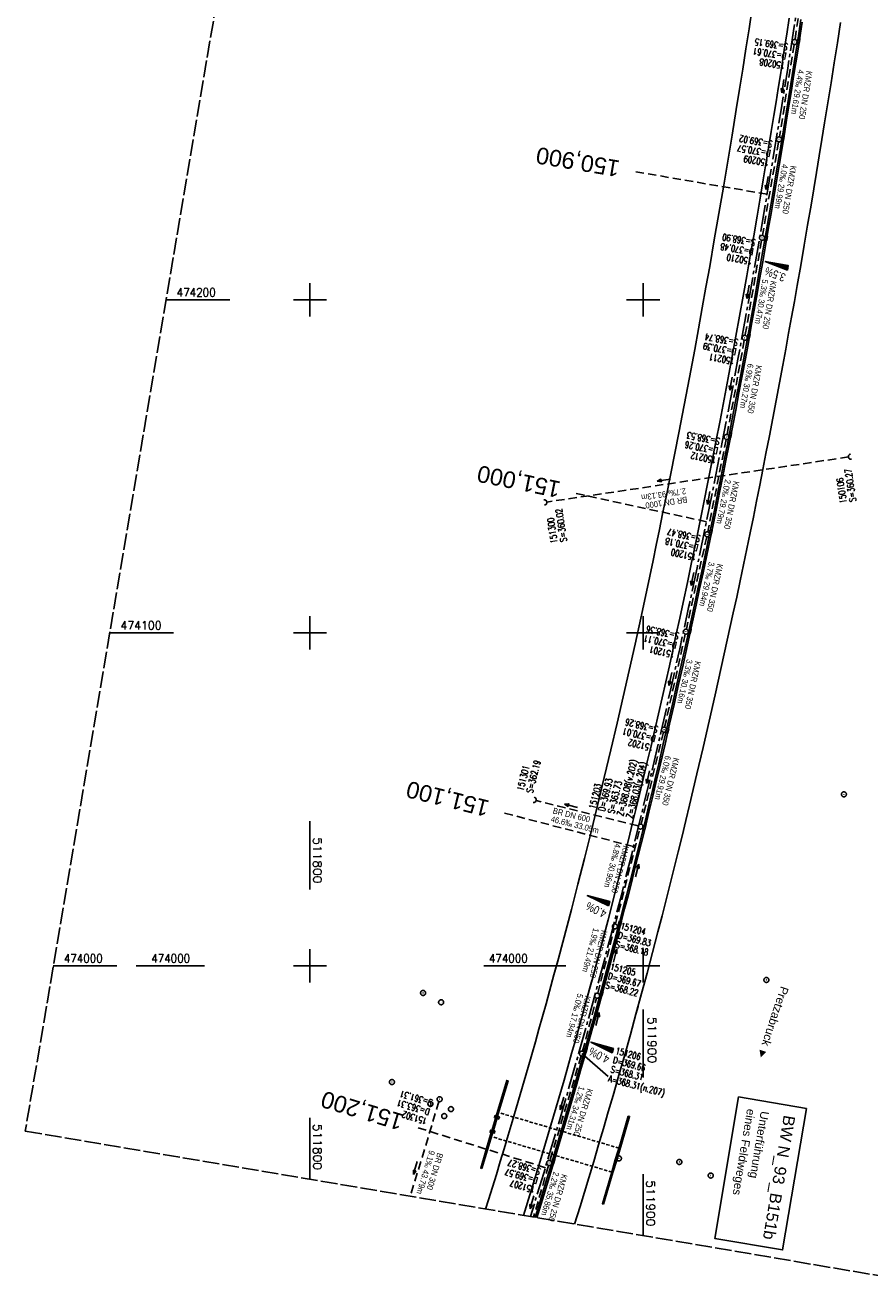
# Model space of a CAD drawing. Extents: x 511715 to 512121, y 473902 to 474680.
# Tile 1 of 5: x 511715 to 511968, y 473902 to 474282. Entities that reach past the tile are written whole.
import ezdxf
from ezdxf.enums import TextEntityAlignment as Align

# ---------------------------------------------------------------- set-up
doc = ezdxf.new("R2010")
doc.units = 0
doc.header["$LTSCALE"] = 10
doc.header["$MEASUREMENT"] = 0
for name, pattern in [('ACHSE', [5.5, 4, -0.5, 0.5, -0.5]), ('AUSGEZOGEN', [0]), ('LT00', [0]), ('LT14', [0.6, 0.5, -0.1]), ('LT17', [0.15, 0.1, -0.05]), ('STRICHLINIE2', [0.375, 0.25, -0.125])]:
    doc.linetypes.add(name, pattern=pattern)
doc.layers.get('0').update_dxf_attribs({"linetype": 'LT00'})
for name, color, linetype in [('-AX-020', 250, 'ACHSE'), ('-Halt-Pfeil', 4, 'LT00'), ('-Haltung', 7, 'STRICHLINIE2'), ('-Haltungsbeschriftung', 140, 'LT00'), ('-QUE-20O', 11, 'LT00'), ('-QUE-20W', 11, 'LT00'), ('-Schachtbeschriftung', 5, 'LT00'), ('-ST-20', 30, 'LT17'), ('BW_TEXT', 20, 'AUSGEZOGEN'), ('ORTSRICHTUNG', 7, 'Continuous'), ('V91_AFBR_BAB', 250, 'LT00'), ('V91_BR_KAPPE', 30, 'LT00'), ('V91_BR_WID', 30, 'LT17'), ('V91_KA_PRUF', 182, 'LT00'), ('V91_RASTER', 250, 'LT00'), ('V91_RINNE', 182, 'LT00'), ('V91_SINKK', 182, 'LT00'), ('V91_UK_DURCH', 182, 'LT00'), ('V92_AFBR_BAB', 250, 'LT00'), ('V92_BR_KAPPE', 30, 'LT00'), ('V92_BR_WID', 30, 'LT17'), ('V92_KA_PRUF', 182, 'LT00'), ('V92_RASTER', 250, 'LT00'), ('V92_RINNE', 182, 'LT00'), ('V92_SINKK', 182, 'LT00')]:
    doc.layers.add(name, color=color, linetype=linetype)
doc.layers.add('-BLATT_91-RAND', color=7, linetype='LT14', plot=False)
doc.styles.add('Beschrift', font='ARIAL.TTF')
doc.styles.add('Haltungsbeschriftung', font='ARIAL.TTF', dxfattribs={"width": 0.75})
doc.styles.add('schachtbeschriftung', font='romans.shx', dxfattribs={"width": 0.75, "height": 2})
doc.styles.get("Standard").update_dxf_attribs({"font": 'romans.shx'})

# ---------------------------------------------------------------- blocks, each defined once
blk = doc.blocks.new('SYMB0652')
at = {"color": 0, "linetype": 'ByBlock'}
blk.add_lwpolyline([(-0.15, -0.075), (0.15, -0.075), (0.15, 0.075), (-0.15, 0.075), (-0.15, -0.075)], dxfattribs=at)
blk = doc.blocks.new('SYMB0011')
at = {"color": 0, "linetype": 'ByBlock'}
for p, q in [((0.5, 0), (-0.5, 0)), ((0, 0.5), (0, -0.5))]:
    blk.add_line(p, q, dxfattribs=at)
blk = doc.blocks.new('SYMB0003')
at = {"color": 0, "linetype": 'ByBlock'}
for p, q in [((-0.015712, 0), (0.010166, 0.012015)), ((0, -0.021257), (-0.015712, 0)), ((0.010166, 0.012015), (0, -0.021257))]:
    blk.add_line(p, q, dxfattribs=at)
for points in [[(-0.031395, 0.499013), (-0.093691, 0.491144), (-0.154509, 0.475528), (-0.21289, 0.452414), (-0.267913, 0.422164), (-0.318712, 0.385257), (-0.364484, 0.342274), (-0.404509, 0.293893), (-0.438154, 0.240877), (-0.464888, 0.184062), (-0.484292, 0.124345), (-0.496058, 0.062667), (-0.5, 0)], [(-0.5, 0), (-0.496058, -0.062667), (-0.484292, -0.124345), (-0.464888, -0.184062), (-0.438154, -0.240877), (-0.404509, -0.293893), (-0.364485, -0.342274), (-0.318712, -0.385257), (-0.267914, -0.422164), (-0.21289, -0.452414), (-0.154509, -0.475529), (-0.093691, -0.491144), (-0.031395, -0.499014), (0.031395, -0.499014)], [(0.5, 0), (0.496057, 0.062667), (0.484292, 0.124345), (0.464888, 0.184062), (0.438153, 0.240877), (0.404509, 0.293893), (0.364484, 0.342274), (0.318712, 0.385257), (0.267913, 0.422164), (0.21289, 0.452414), (0.154509, 0.475528), (0.093691, 0.491144), (0.031395, 0.499013), (-0.031395, 0.499013)], [(0.031395, -0.499014), (0.093691, -0.491144), (0.154509, -0.475529), (0.21289, -0.452414), (0.267914, -0.422164), (0.318712, -0.385257), (0.364485, -0.342274), (0.404509, -0.293893), (0.438154, -0.240877), (0.464889, -0.184062), (0.484292, -0.124345), (0.496058, -0.062667), (0.5, 0)]]:
    blk.add_lwpolyline(points, dxfattribs=at)
blk = doc.blocks.new('SYMB1107')
at = {"color": 0, "linetype": 'ByBlock'}
for points in [[(-0.2, 0), (-0.196157, 0.039018), (-0.184776, 0.076537), (-0.166294, 0.111114), (-0.141421, 0.141421), (-0.111114, 0.166294), (-0.076537, 0.184776), (-0.039018, 0.196157), (0, 0.2)], [(0, 0.2), (0.039018, 0.196157), (0.076537, 0.184776), (0.111114, 0.166294), (0.141421, 0.141421), (0.166294, 0.111114), (0.184776, 0.076537), (0.196157, 0.039018), (0.2, 0)]]:
    blk.add_lwpolyline(points, dxfattribs=at)
blk = doc.blocks.new('SYMB0070')
at = {"color": 0, "linetype": 'ByBlock'}
for p, q in [((-0.5, 0), (0.2, 0)), ((0.5, 0), (0.2, 0.1)), ((0.2, 0.1), (0.2, 0)), ((0.468, 0), (0.21, 0.086)), ((0.21, 0.086), (0.21, -0.086)), ((0.21, -0.086), (0.468, 0)), ((0.22, -0.072), (0.437, 0)), ((0.23, -0.058), (0.405, 0)), ((0.24, -0.045), (0.374, 0)), ((0.342, 0), (0.25, 0.031)), ((0.25, 0.031), (0.25, -0.031)), ((0.25, -0.031), (0.342, 0)), ((0.26, -0.017), (0.31, 0)), ((0.27, -0.003), (0.279, 0))]:
    blk.add_line(p, q, dxfattribs=at)
for points in [[(0.2, 0), (0.2, -0.1), (0.5, 0)], [(0.437, 0), (0.22, 0.072), (0.22, -0.072)], [(0.405, 0), (0.23, 0.058), (0.23, -0.058)], [(0.374, 0), (0.24, 0.045), (0.24, -0.045)], [(0.31, 0), (0.26, 0.017), (0.26, -0.017)], [(0.279, 0), (0.27, 0.003), (0.27, -0.003)]]:
    blk.add_lwpolyline(points, dxfattribs=at)

msp = doc.modelspace()

# ---------------------------------------------------------------- linework, layer by layer
at = {"layer": '-AX-020', "ltscale": 0.2, "flags": 128}
msp.add_lwpolyline([(511996.05, 474653.25), (511995.1, 474646.24), (511992.44, 474626.45), (511989.8, 474606.65), (511987.17, 474586.85), (511984.55, 474567.05), (511981.94, 474547.25), (511979.34, 474527.45), (511976.74, 474507.69), (511975.13, 474495.38), (511973.48, 474482.82), (511971.82, 474470.25), (511970.17, 474457.69), (511968.51, 474445.13), (511966.84, 474432.57), (511965.15, 474420.02), (511963.46, 474407.46), (511961.75, 474394.91), (511960.03, 474382.35), (511958.28, 474369.81), (511956.52, 474357.26), (511954.73, 474344.72), (511952.92, 474332.18), (511951.08, 474319.64), (511949.21, 474307.11), (511947.31, 474294.58), (511945.38, 474282.06), (511943.41, 474269.55), (511941.4, 474257.04), (511939.35, 474244.53), (511937.27, 474232.04), (511935.14, 474219.55), (511932.96, 474207.07), (511930.74, 474194.59), (511928.46, 474182.13), (511926.14, 474169.68), (511923.76, 474157.23), (511921.32, 474144.8), (511918.83, 474132.38), (511916.28, 474119.97), (511913.66, 474107.57), (511910.98, 474095.19), (511908.24, 474082.82), (511905.43, 474070.46), (511902.54, 474058.13), (511899.59, 474045.81), (511896.56, 474033.5), (511893.47, 474021.26), (511890.29, 474009), (511887.03, 473996.75), (511883.7, 473984.53), (511880.29, 473972.33), (511876.8, 473960.15), (511873.23, 473947.99), (511869.59, 473935.86), (511866.17, 473924.7)], dxfattribs=at)
at = {"layer": '-BLATT_91-RAND'}
msp.add_lwpolyline([(511838.11, 474679.99), (511714.55, 473950.38), (511997.52, 473902.46), (512121.08, 474632.07), (511838.11, 474679.99)], dxfattribs=at)
at = {"layer": '-Haltung'}
for p, q in [((511950, 474306.71), (511945.57, 474278.13)), ((511945.33, 474276.65), (511940.92, 474248.89)), ((511940.67, 474247.41), (511935.8, 474219.34)), ((511935.55, 474217.86), (511930.63, 474189.32)), ((511930.37, 474187.84), (511925.21, 474159.54)), ((511924.93, 474158.07), (511919.39, 474130.32)), ((511961.67, 474152.8), (511871.05, 474139.26)), ((511919.08, 474128.85), (511912.97, 474101.07)), ((511912.64, 474099.61), (511906.45, 474071.63)), ((511906.11, 474070.17), (511899.39, 474042.56)), ((511898.48, 474042.02), (511867.87, 474049.65)), ((511891.71, 474012.57), (511899.02, 474041.11)), ((511886.37, 473991.75), (511891.34, 474011.12)), ((511886.37, 473991.75), (511887.01, 473994.25)), ((511881.82, 473974.4), (511886, 473990.3)), ((511881.82, 473974.4), (511886, 473990.3)), ((511881.42, 473972.95), (511872.01, 473941.53)), ((511881.42, 473972.95), (511872.01, 473941.53)), ((511838.7, 473959.24), (511830.12, 473930.81)), ((511871.59, 473940.09), (511867.07, 473924.55))]:
    msp.add_line(p, q, dxfattribs=at)
at = {"layer": '-QUE-20O'}
for p, q in [((511936.74, 474211.48), (511936.73, 474211.47)), ((511937.02, 474211.36), (511937.03, 474211.43)), ((511937.33, 474211.38), (511937.3, 474211.25)), ((511937.59, 474211.14), (511937.62, 474211.33)), ((511937.92, 474211.28), (511937.87, 474211.03)), ((511938.16, 474210.92), (511938.21, 474211.22)), ((511938.51, 474211.17), (511938.44, 474210.81)), ((511938.73, 474210.7), (511938.8, 474211.12)), ((511939.1, 474211.07), (511939.01, 474210.59)), ((511939.3, 474210.48), (511939.39, 474211.02)), ((511939.69, 474210.97), (511939.59, 474210.36)), ((511939.87, 474210.25), (511939.99, 474210.91)), ((511940.28, 474210.86), (511940.16, 474210.14)), ((511940.44, 474210.03), (511940.58, 474210.81)), ((511940.87, 474210.76), (511940.73, 474209.92)), ((511941.01, 474209.81), (511941.17, 474210.71)), ((511941.46, 474210.66), (511941.3, 474209.7)), ((511941.58, 474209.59), (511941.76, 474210.6)), ((511942.05, 474210.55), (511941.87, 474209.48)), ((511942.15, 474209.37), (511942.35, 474210.5)), ((511942.65, 474210.45), (511942.44, 474209.26)), ((511942.72, 474209.15), (511942.94, 474210.4)), ((511943.24, 474210.35), (511943.01, 474209.04)), ((511943.29, 474208.92), (511943.53, 474210.29)), ((511884.36, 473977.09), (511884.36, 473977.08)), ((511884.64, 473976.94), (511884.65, 473977)), ((511884.94, 473976.92), (511884.91, 473976.8)), ((511885.18, 473976.66), (511885.23, 473976.84)), ((511885.52, 473976.76), (511885.45, 473976.52)), ((511885.73, 473976.39), (511885.81, 473976.68)), ((511886.1, 473976.6), (511886, 473976.25)), ((511886.27, 473976.11), (511886.39, 473976.52)), ((511886.68, 473976.44), (511886.54, 473975.97)), ((511886.82, 473975.83), (511886.96, 473976.36)), ((511887.25, 473976.28), (511887.09, 473975.69)), ((511887.36, 473975.55), (511887.54, 473976.2)), ((511887.83, 473976.12), (511887.64, 473975.41)), ((511887.91, 473975.28), (511888.12, 473976.03)), ((511888.41, 473975.95), (511888.18, 473975.14)), ((511888.45, 473975), (511888.7, 473975.87)), ((511888.99, 473975.79), (511888.73, 473974.86)), ((511889, 473974.72), (511889.28, 473975.71)), ((511889.56, 473975.63), (511889.27, 473974.58)), ((511889.54, 473974.44), (511889.85, 473975.55)), ((511890.14, 473975.47), (511889.82, 473974.31)), ((511890.09, 473974.17), (511890.43, 473975.39)), ((511890.72, 473975.31), (511890.36, 473974.03)), ((511890.64, 473973.89), (511891.01, 473975.23))]:
    msp.add_line(p, q, dxfattribs=at)
for points in [[(511943.34, 474208.91), (511936.68, 474211.49), (511943.58, 474210.29), (511943.34, 474208.91)], [(511890.69, 473973.86), (511884.33, 473977.1), (511891.07, 473975.21), (511890.69, 473973.86)]]:
    msp.add_lwpolyline(points, dxfattribs=at)
at = {"layer": '-QUE-20W'}
for p, q in [((511883.26, 474021.09), (511883.26, 474021.08)), ((511883.53, 474020.95), (511883.55, 474021.02)), ((511883.84, 474020.94), (511883.81, 474020.81)), ((511884.08, 474020.68), (511884.13, 474020.87)), ((511884.42, 474020.79), (511884.36, 474020.55)), ((511884.64, 474020.42), (511884.71, 474020.72)), ((511885, 474020.64), (511884.91, 474020.28)), ((511885.19, 474020.15), (511885.29, 474020.57)), ((511885.59, 474020.5), (511885.46, 474020.02)), ((511885.74, 474019.89), (511885.88, 474020.42)), ((511886.17, 474020.35), (511886.02, 474019.75)), ((511886.29, 474019.62), (511886.46, 474020.27)), ((511886.75, 474020.2), (511886.57, 474019.49)), ((511886.84, 474019.36), (511887.04, 474020.12)), ((511887.33, 474020.05), (511887.12, 474019.22)), ((511887.39, 474019.09), (511887.62, 474019.97)), ((511887.91, 474019.9), (511887.67, 474018.96)), ((511887.95, 474018.83), (511888.2, 474019.83)), ((511888.49, 474019.75), (511888.22, 474018.69)), ((511888.5, 474018.56), (511888.78, 474019.68)), ((511889.07, 474019.6), (511888.77, 474018.43)), ((511889.05, 474018.3), (511889.36, 474019.53)), ((511889.65, 474019.45), (511889.32, 474018.16)), ((511889.6, 474018.03), (511889.94, 474019.38))]:
    msp.add_line(p, q, dxfattribs=at)
msp.add_lwpolyline([(511889.64, 474018.01), (511883.21, 474021.1), (511889.99, 474019.37), (511889.64, 474018.01)], dxfattribs=at)
at = {"layer": '-Schachtbeschriftung'}
msp.add_line((511889.47, 473966.75), (511881.63, 473973.67), dxfattribs=at)
at = {"layer": '-ST-20', "ltscale": 2.5}
for p, q in [((511937.21, 474231.7), (511897.78, 474238.43)), ((511919.03, 474133.37), (511879.93, 474141.83)), ((511897.14, 474035.81), (511858.41, 474045.85)), ((511870.66, 473939.39), (511832.49, 473951.37))]:
    msp.add_line(p, q, dxfattribs=at)
at = {"layer": 'V91_AFBR_BAB'}
for points in [[(511865.49, 473969.55), (511866.57, 473973.35), (511867.65, 473977.16), (511868.72, 473980.97), (511869.79, 473984.77), (511870.85, 473988.59), (511871.91, 473992.4), (511873.24, 473997.29), (511874.57, 474002.19), (511875.87, 474007.09), (511877.17, 474011.99), (511878.45, 474016.9), (511880.42, 474024.54), (511882.36, 474032.19), (511884.27, 474039.85), (511886.32, 474048.19), (511888.34, 474056.54), (511890.32, 474064.9), (511892.18, 474072.83), (511894.01, 474080.76), (511895.81, 474088.71), (511897.57, 474096.57), (511899.3, 474104.44), (511900.99, 474112.31), (511901.98, 474116.99), (511902.97, 474121.67), (511903.94, 474126.35), (511904.91, 474131.03), (511905.86, 474135.71), (511907.09, 474141.78), (511908.31, 474147.85), (511909.52, 474153.92), (511910.71, 474160), (511912.32, 474168.34), (511913.91, 474176.7), (511915.47, 474185.05), (511916.62, 474191.29), (511917.75, 474197.54), (511918.87, 474203.78), (511919.98, 474210.03), (511921.36, 474217.96), (511922.73, 474225.9), (511924.08, 474233.83), (511925.39, 474241.6), (511926.68, 474249.38), (511927.95, 474257.15), (511928.92, 474263.2), (511929.89, 474269.26), (511930.85, 474275.31), (511931.81, 474281.37), (511932.77, 474287.56)], [(511943.87, 474284.55), (511943.12, 474279.71), (511942.48, 474275.65), (511941.85, 474271.58), (511941.21, 474267.52), (511940.57, 474263.46), (511939.92, 474259.4), (511939.27, 474255.34), (511938.48, 474250.5), (511937.68, 474245.66), (511936.88, 474240.82), (511936.07, 474235.99), (511935.25, 474231.15), (511934.23, 474225.15), (511933.2, 474219.15), (511932.16, 474213.16), (511931.11, 474207.16), (511930.03, 474201.12), (511928.95, 474195.09), (511927.85, 474189.05), (511926.74, 474183.02), (511925.54, 474176.6), (511924.33, 474170.18), (511923.1, 474163.76), (511921.86, 474157.34), (511920.66, 474151.27), (511919.46, 474145.21), (511918.24, 474139.14), (511917.01, 474133.08), (511915.78, 474127.09), (511914.53, 474121.1), (511913.27, 474115.11), (511912, 474109.12), (511910.98, 474104.36), (511909.95, 474099.59), (511908.92, 474094.83), (511907.87, 474090.07), (511906.81, 474085.32), (511905.72, 474080.49), (511904.61, 474075.67), (511903.5, 474070.86), (511902.38, 474066.04), (511901.24, 474061.23), (511899.82, 474055.28), (511898.39, 474049.33), (511896.94, 474043.39), (511895.48, 474037.45), (511893.51, 474029.58), (511891.51, 474021.71), (511889.48, 474013.86), (511887.89, 474007.82), (511886.29, 474001.8), (511884.67, 473995.78), (511883.03, 473989.76), (511881.91, 473985.74), (511880.79, 473981.72), (511879.67, 473977.7), (511878.53, 473973.68), (511877.4, 473969.66), (511876.26, 473965.65)], [(511959.26, 474283.27), (511958.31, 474277.16), (511957.36, 474271.14), (511956.41, 474265.12), (511955.44, 474259.1), (511954.47, 474253.08), (511953.66, 474248.14), (511952.85, 474243.2), (511952.04, 474238.26), (511951.22, 474233.33), (511950.39, 474228.39), (511949.37, 474222.37), (511948.33, 474216.35), (511947.29, 474210.33), (511946.24, 474204.32), (511945.39, 474199.52), (511944.53, 474194.74), (511943.67, 474189.95), (511942.8, 474185.16), (511941.92, 474180.38), (511940.93, 474175.07), (511939.93, 474169.76), (511938.92, 474164.46), (511937.9, 474159.15), (511936.87, 474153.85), (511935.94, 474149.08), (511935, 474144.3), (511934.05, 474139.53), (511933.09, 474134.76), (511932.12, 474129.99), (511931.13, 474125.18), (511930.13, 474120.37), (511929.11, 474115.56), (511928.09, 474110.75), (511927.05, 474105.95), (511925.27, 474097.76), (511923.47, 474089.58), (511921.64, 474081.4), (511919.83, 474073.46), (511918.01, 474065.53), (511916.16, 474057.61), (511915.06, 474052.94), (511913.95, 474048.27), (511912.83, 474043.61), (511911.7, 474038.94), (511910.55, 474034.28), (511909.36, 474029.47), (511908.14, 474024.65), (511906.92, 474019.84), (511905.68, 474015.04), (511904.44, 474010.23), (511902.81, 474004.04), (511901.17, 473997.85), (511899.52, 473991.67), (511897.84, 473985.49), (511896.16, 473979.37), (511894.46, 473973.27), (511892.73, 473967.17), (511890.99, 473961.07), (511889.55, 473956.12), (511888.1, 473951.17), (511886.63, 473946.23), (511885.16, 473941.29), (511883.67, 473936.35), (511881.07, 473927.77), (511879.44, 473922.46)], [(511852.73, 473926.98), (511853.58, 473929.72), (511854.77, 473933.55), (511855.95, 473937.38), (511857.12, 473941.21), (511858.28, 473945.04), (511859.5, 473949.12), (511860.71, 473953.2), (511861.91, 473957.29), (511863.11, 473961.37), (511864.3, 473965.46), (511865.49, 473969.55)]]:
    msp.add_lwpolyline(points, dxfattribs=at)
at = {"layer": 'V91_AFBR_BAB', "color": 2}
msp.add_lwpolyline([(511876.26, 473965.65), (511869.1, 473941.36), (511864.07, 473925.06)], dxfattribs=at)
at = {"layer": 'V91_BR_KAPPE'}
for points in [[(511851.63, 473939.19), (511851.26, 473939.3), (511853.92, 473948.23), (511855.14, 473952.42), (511856.07, 473955.52), (511859.04, 473965.62), (511859.44, 473965.49), (511856.52, 473955.58), (511855.56, 473952.25), (511854.3, 473948.05), (511851.63, 473939.19)], [(511888.14, 473928.46), (511887.77, 473928.56), (511890.57, 473938.07), (511891.65, 473941.75), (511893.06, 473946.46), (511895.54, 473954.85), (511895.94, 473954.78), (511893.49, 473946.48), (511892.06, 473941.61), (511890.95, 473937.91), (511888.14, 473928.46)]]:
    msp.add_lwpolyline(points, dxfattribs=at)
at = {"layer": 'V91_BR_WID'}
for p, q in [((511859.37, 473965.27), (511856.51, 473955.97)), ((511892.78, 473945.26), (511856.51, 473955.97)), ((511895.54, 473954.59), (511892.78, 473945.26)), ((511854.37, 473948.75), (511851.62, 473939.53)), ((511890.68, 473938.06), (511854.37, 473948.75)), ((511887.94, 473928.83), (511890.68, 473938.06))]:
    msp.add_line(p, q, dxfattribs=at)
at = {"layer": 'V91_RASTER'}
for p, q in [((511800, 474205), (511800, 474195)), ((511900, 474195), (511900, 474205)), ((511756.82, 474200), (511775.91, 474200)), ((511795, 474200), (511805, 474200)), ((511895, 474200), (511905, 474200)), ((511800, 474105), (511800, 474095)), ((511900, 474095), (511900, 474105)), ((511758.98, 474100), (511739.89, 474100)), ((511805, 474100), (511795, 474100)), ((511905, 474100), (511895, 474100)), ((511800, 474005), (511800, 473995)), ((511900, 473995), (511900, 474005)), ((511722.95, 474000), (511742.04, 474000)), ((511795, 474000), (511805, 474000)), ((511895, 474000), (511905, 474000)), ((511800, 473954.41), (511800, 473935.91)), ((511900, 473918.98), (511900, 473937.48))]:
    msp.add_line(p, q, dxfattribs=at)
at = {"layer": 'V91_RINNE'}
for points in [[(511947.37, 474284.14), (511946.61, 474279.29), (511945.33, 474271.11), (511944.03, 474262.94), (511942.7, 474254.77), (511941.39, 474246.75), (511940.05, 474238.72), (511938.7, 474230.7), (511937.33, 474222.7), (511935.95, 474214.7), (511934.55, 474206.7), (511933.48, 474200.63), (511932.39, 474194.55), (511931.29, 474188.48), (511930.18, 474182.42), (511928.99, 474175.98), (511927.77, 474169.54), (511926.55, 474163.11), (511925.31, 474156.68), (511924.36, 474151.84), (511923.42, 474147.01), (511922.46, 474142.18), (511921.49, 474137.35), (511920.51, 474132.52), (511919.51, 474127.69), (511918.5, 474122.86), (511917.48, 474118.04), (511916.45, 474113.22), (511915.41, 474108.4), (511913.68, 474100.46), (511911.93, 474092.52), (511910.15, 474084.58), (511908.8, 474078.61), (511907.43, 474072.64), (511906.06, 474066.67), (511904.67, 474060.7), (511903.73, 474056.68), (511902.78, 474052.67), (511901.83, 474048.65), (511900.87, 474044.64), (511899.89, 474040.63), (511898.91, 474036.63), (511897.94, 474032.75), (511896.96, 474028.88), (511895.97, 474025.01), (511894.97, 474021.14), (511893.97, 474017.27), (511892.96, 474013.41), (511891.89, 474009.3), (511890.81, 474005.19), (511889.72, 474001.08), (511888.63, 473996.97), (511887.53, 473992.87), (511886.41, 473988.77), (511885.08, 473983.95), (511883.74, 473979.14), (511882.38, 473974.33), (511881, 473969.53), (511879.62, 473964.73), (511878.19, 473959.82), (511876.74, 473954.91), (511875.29, 473950), (511873.84, 473945.1), (511872.37, 473940.19), (511871.04, 473935.77), (511869.71, 473931.35), (511868.36, 473926.93), (511867.61, 473924.46)], [(511880.1, 473964.59), (511881.24, 473968.59), (511882.38, 473972.58), (511883.51, 473976.58), (511884.64, 473980.58), (511885.76, 473984.58), (511886.86, 473988.58), (511887.99, 473992.68), (511889.09, 473996.79), (511890.19, 474000.89), (511891.28, 474005), (511892.36, 474009.11), (511893.44, 474013.23), (511894.45, 474017.12), (511895.46, 474021.01), (511896.46, 474024.9), (511897.45, 474028.8), (511898.44, 474032.7), (511899.41, 474036.6), (511900.6, 474041.39), (511901.76, 474046.19), (511902.91, 474050.99), (511904.05, 474055.8), (511905.18, 474060.61), (511906.57, 474066.56), (511907.94, 474072.52), (511909.29, 474078.48), (511910.64, 474084.45), (511911.98, 474090.42), (511913.3, 474096.4), (511914.62, 474102.37), (511915.92, 474108.35), (511916.96, 474113.17), (511917.99, 474117.99), (511919.01, 474122.81), (511920.02, 474127.63), (511921.01, 474132.46), (511921.99, 474137.28), (511922.96, 474142.11), (511923.92, 474146.94), (511924.86, 474151.77), (511925.81, 474156.61), (511926.8, 474161.75), (511927.78, 474166.89), (511928.76, 474172.03), (511929.73, 474177.17), (511930.69, 474182.31), (511931.58, 474187.17), (511932.46, 474192.03), (511933.33, 474196.89), (511934.2, 474201.75), (511935.05, 474206.61), (511935.9, 474211.42), (511936.74, 474216.24), (511937.57, 474221.06), (511938.4, 474225.87), (511939.22, 474230.69), (511940.02, 474235.48), (511940.81, 474240.28), (511941.6, 474245.07), (511942.39, 474249.86), (511943.17, 474254.66), (511943.85, 474258.77), (511944.52, 474262.88), (511945.18, 474267), (511945.85, 474271.11), (511946.5, 474275.23), (511947.15, 474279.35), (511947.77, 474283.38)], [(511868.12, 473924.37), (511870.21, 473931.17), (511872.87, 473940.02), (511874.09, 473944.11), (511875.3, 473948.21), (511876.51, 473952.3), (511877.71, 473956.4), (511878.9, 473960.49), (511880.1, 473964.59)]]:
    msp.add_lwpolyline(points, dxfattribs=at)
at = {"layer": 'V92_AFBR_BAB'}
for points in [[(511865.49, 473969.55), (511866.57, 473973.35), (511867.65, 473977.16), (511868.72, 473980.97), (511869.79, 473984.77), (511870.85, 473988.59), (511871.91, 473992.4), (511873.24, 473997.29), (511874.35, 474001.4)], [(511884.62, 473995.6), (511883.03, 473989.76), (511881.91, 473985.74), (511880.79, 473981.72), (511879.67, 473977.7), (511878.53, 473973.68), (511877.4, 473969.66), (511876.26, 473965.65)], [(511898.46, 473987.78), (511897.84, 473985.49), (511896.16, 473979.37), (511894.46, 473973.27), (511892.73, 473967.17), (511890.99, 473961.07), (511889.55, 473956.12), (511888.1, 473951.17), (511886.63, 473946.23), (511885.16, 473941.29), (511883.67, 473936.35), (511881.07, 473927.77), (511879.44, 473922.46)], [(511852.73, 473926.98), (511853.58, 473929.72), (511854.77, 473933.55), (511855.95, 473937.38), (511857.12, 473941.21), (511858.28, 473945.04), (511859.5, 473949.12), (511860.71, 473953.2), (511861.91, 473957.29), (511863.11, 473961.37), (511864.3, 473965.46), (511865.49, 473969.55)], [(511876.26, 473965.65), (511869.1, 473941.36), (511864.07, 473925.06)]]:
    msp.add_lwpolyline(points, dxfattribs=at)
at = {"layer": 'V92_BR_KAPPE'}
for points in [[(511851.63, 473939.19), (511851.26, 473939.3), (511853.92, 473948.23), (511855.14, 473952.42), (511856.07, 473955.52), (511859.04, 473965.62), (511859.44, 473965.49), (511856.52, 473955.58), (511855.56, 473952.25), (511854.3, 473948.05), (511851.63, 473939.19)], [(511888.14, 473928.46), (511887.77, 473928.56), (511890.57, 473938.07), (511891.65, 473941.75), (511893.06, 473946.46), (511895.54, 473954.85), (511895.94, 473954.78), (511893.49, 473946.48), (511892.06, 473941.61), (511890.95, 473937.91), (511888.14, 473928.46)]]:
    msp.add_lwpolyline(points, dxfattribs=at)
at = {"layer": 'V92_BR_WID'}
for p, q in [((511859.37, 473965.27), (511856.51, 473955.97)), ((511892.78, 473945.26), (511856.51, 473955.97)), ((511895.54, 473954.59), (511892.78, 473945.26)), ((511854.37, 473948.75), (511851.62, 473939.53)), ((511890.68, 473938.06), (511854.37, 473948.75)), ((511887.94, 473928.83), (511890.68, 473938.06))]:
    msp.add_line(p, q, dxfattribs=at)
at = {"layer": 'V92_RASTER'}
for p, q in [((511800, 474043.4), (511800, 474022.93)), ((511800, 474005), (511800, 473995)), ((511747.81, 474000), (511768.29, 474000)), ((511795, 474000), (511805, 474000)), ((511795, 474000), (511805, 474000)), ((511852.14, 474000), (511876.83, 474000)), ((511900, 473966.44), (511900, 473986.91))]:
    msp.add_line(p, q, dxfattribs=at)
at = {"layer": 'V92_RINNE'}
for points in [[(511887.78, 473993.82), (511887.53, 473992.87), (511886.41, 473988.77), (511885.08, 473983.95), (511883.74, 473979.14), (511882.38, 473974.33), (511881, 473969.53), (511879.62, 473964.73), (511878.19, 473959.82), (511876.74, 473954.91), (511875.29, 473950), (511873.84, 473945.1), (511872.37, 473940.19), (511871.04, 473935.77), (511869.71, 473931.35), (511868.36, 473926.93), (511867.61, 473924.46)], [(511880.1, 473964.59), (511881.24, 473968.59), (511882.38, 473972.58), (511883.51, 473976.58), (511884.64, 473980.58), (511885.76, 473984.58), (511886.86, 473988.58), (511887.99, 473992.68), (511888.22, 473993.57)], [(511868.12, 473924.37), (511870.21, 473931.17), (511872.87, 473940.02), (511874.09, 473944.11), (511875.3, 473948.21), (511876.51, 473952.3), (511877.71, 473956.4), (511878.9, 473960.49), (511880.1, 473964.59)]]:
    msp.add_lwpolyline(points, dxfattribs=at)

# ---------------------------------------------------------------- block references
at = {"layer": '-Halt-Pfeil', "zscale": 4}
for p, xscale, yscale, rotation in [((511941.95, 474264.14), 4.000000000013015, 4.000000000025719, 260.9615365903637), ((511937.19, 474235.05), 4.000000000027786, 4.000000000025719, 260.1572065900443), ((511931.48, 474202.37), 3.999999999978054, 4.000000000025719, 260.2236465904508), ((511926.34, 474174.81), 4.000000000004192, 4.000000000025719, 259.6711065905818), ((511906.2, 474145.85), 4.000000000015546, 4.000000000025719, 188.4989265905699), ((511919.67, 474140.45), 3.999999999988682, 4.000000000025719, 258.7126765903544), ((511914.82, 474116.16), 4.000000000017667, 4.000000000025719, 257.5891665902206), ((511908.15, 474086.14), 3.999999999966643, 4.000000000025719, 257.5121565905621), ((511901.47, 474056.66), 3.999999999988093, 4.000000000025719, 256.3175865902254), ((511878.34, 474048.07), 4.000000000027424, 4.000000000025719, 166.0019065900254), ((511898.18, 474028.64), 4.000000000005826, 4.000000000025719, 75.62291659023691), ((511891.56, 474003.09), 4.000000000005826, 4.000000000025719, 75.62291659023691), ((511886.34, 473984.05), 4.000000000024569, 4.000000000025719, 75.29298658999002), ((511875.66, 473958.7), 3.999999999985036, 4.000000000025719, 253.3341265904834), ((511831.64, 473939.29), 3.999999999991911, 4.000000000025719, 253.2144065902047), ((511866.62, 473929), 3.999999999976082, 4.000000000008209, 253.7943425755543)]:
    msp.add_blockref('SYMB0070', p, dxfattribs=dict(at, xscale=xscale, yscale=yscale, rotation=rotation))
at = {"layer": 'V91_BR_WID', "xscale": 0.09999999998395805, "yscale": 0.09999999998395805, "zscale": 0.1, "rotation": 260.3880065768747}
for p in [(511859.37, 473965.27), (511856.51, 473955.97), (511895.54, 473954.59), (511854.37, 473948.75), (511892.78, 473945.26), (511851.62, 473939.53), (511890.68, 473938.06), (511887.94, 473928.83)]:
    msp.add_blockref('SYMB0011', p, dxfattribs=at)
at = {"layer": 'V91_KA_PRUF', "xscale": 1.499999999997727, "yscale": 1.499999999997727, "zscale": 1.5, "rotation": 260.3880065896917}
for p in [(511945.45, 474277.39), (511940.8, 474248.15), (511935.68, 474218.6), (511930.5, 474188.58), (511925.07, 474158.8), (511919.24, 474129.58), (511912.81, 474100.34), (511906.29, 474070.9), (511899.21, 474041.83), (511891.52, 474011.84), (511886.19, 473991.02), (511881.63, 473973.67), (511838.92, 473959.96), (511871.8, 473940.81)]:
    msp.add_blockref('SYMB0003', p, dxfattribs=at)
at = {"layer": 'V91_KA_PRUF', "color": 1, "xscale": 1.499999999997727, "yscale": 1.499999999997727, "zscale": 1.5, "rotation": 260.3880065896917}
for p in [(511960.26, 474051.5), (511937, 473995.76), (511833.95, 473991.86), (511839.36, 473989.07), (511824.6, 473965.11), (511836.14, 473958.54), (511842.31, 473956.97), (511840.29, 473954.88), (511892.73, 473942.18), (511910.86, 473941.11), (511920.3, 473937.03)]:
    msp.add_blockref('SYMB0003', p, dxfattribs=at)
at = {"layer": 'V91_SINKK', "zscale": 4.5}
for p, xscale, yscale, rotation in [((511946.58, 474277.62), 4.499999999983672, 4.49999999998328, 260.9442454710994), ((511941.94, 474248.56), 4.499999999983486, 4.499999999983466, 260.6466693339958), ((511936.89, 474218.49), 4.499999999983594, 4.49999999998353, 260.1056747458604), ((511931.65, 474188.97), 4.499999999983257, 4.499999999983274, 259.6033838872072), ((511926.11, 474159.33), 4.499999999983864, 4.499999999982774, 258.9832655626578), ((511920.24, 474130.11), 4.499999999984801, 4.499999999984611, 258.1970149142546), ((511913.97, 474100.45), 4.499999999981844, 4.499999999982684, 257.5995786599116), ((511907.23, 474070.6), 4.499999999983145, 4.499999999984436, 256.9198311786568), ((511900.37, 474041.6), 4.499999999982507, 4.499999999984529, 256.1507718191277), ((511893.03, 474012.79), 4.499999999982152, 4.499999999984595, 255.2562994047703), ((511887.46, 473991.76), 4.499999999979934, 4.499999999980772, 254.527954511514), ((511882.7, 473974.59), 4.499999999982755, 4.49999999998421, 254.0968846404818), ((511856.09, 473954.52), 4.500000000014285, 4.50000000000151, 161.2342097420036), ((511854.79, 473950.23), 4.49999999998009, 4.499999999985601, 169.6620969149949), ((511872.97, 473941.32), 4.499999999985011, 4.499999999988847, 253.2149676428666)]:
    msp.add_blockref('SYMB0652', p, dxfattribs=dict(at, xscale=xscale, yscale=yscale, rotation=rotation))
at = {"layer": 'V91_UK_DURCH', "zscale": 4}
for p, xscale, yscale, rotation in [((511962.42, 474152.91), 4.000000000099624, 4.000000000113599, 102.3186107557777), ((511870.31, 474139.15), 4.000000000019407, 4.000000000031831, 277.5861164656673), ((511867.14, 474049.83), 4.000000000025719, 4.000000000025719, 260.3880065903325)]:
    msp.add_blockref('SYMB1107', p, dxfattribs=dict(at, xscale=xscale, yscale=yscale, rotation=rotation))
at = {"layer": 'V92_BR_WID', "xscale": 0.09999999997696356, "yscale": 0.09999999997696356, "zscale": 0.1, "rotation": 240.5376025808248}
for p in [(511859.37, 473965.27), (511856.51, 473955.97), (511895.54, 473954.59), (511854.37, 473948.75), (511892.78, 473945.26), (511851.62, 473939.53), (511890.68, 473938.06), (511887.94, 473928.83)]:
    msp.add_blockref('SYMB0011', p, dxfattribs=at)
at = {"layer": 'V92_KA_PRUF', "color": 1, "xscale": 1.500000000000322, "yscale": 1.500000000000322, "zscale": 1.5, "rotation": 240.5376025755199}
for p in [(511833.95, 473991.86), (511839.36, 473989.07), (511824.6, 473965.11), (511836.14, 473958.54), (511842.31, 473956.97), (511840.29, 473954.88), (511892.73, 473942.18), (511910.86, 473941.11), (511920.3, 473937.03)]:
    msp.add_blockref('SYMB0003', p, dxfattribs=at)
at = {"layer": 'V92_KA_PRUF', "xscale": 1.500000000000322, "yscale": 1.500000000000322, "zscale": 1.5, "rotation": 240.5376025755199}
for p in [(511886.19, 473991.02), (511881.63, 473973.67), (511838.92, 473959.96), (511871.8, 473940.81)]:
    msp.add_blockref('SYMB0003', p, dxfattribs=at)
at = {"layer": 'V92_SINKK', "zscale": 4.5}
for p, xscale, yscale, rotation in [((511887.46, 473991.76), 4.500000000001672, 4.500000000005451, 254.527751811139), ((511882.7, 473974.59), 4.499999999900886, 4.500000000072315, 74.25035447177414), ((511856.09, 473954.52), 4.500000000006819, 4.499999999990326, 161.2332947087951), ((511854.79, 473950.23), 4.500000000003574, 4.500000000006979, 169.6623714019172), ((511872.97, 473941.32), 4.499999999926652, 4.500000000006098, 73.52872801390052)]:
    msp.add_blockref('SYMB0652', p, dxfattribs=dict(at, xscale=xscale, yscale=yscale, rotation=rotation))

# ---------------------------------------------------------------- texts
at = {"layer": '-Haltungsbeschriftung', "style": 'Haltungsbeschriftung', "width": 0.75}
for s, rotation, p in [('4.4‰ 29.61m', 260.9615, (511946.51, 474269.24)), ('KMZR DN 250', 260.9615, (511949.04, 474268.84)), ('4.0‰ 29.99m', 260.1572, (511941.74, 474240.84)), ('KMZR DN 250', 260.1572, (511944.26, 474240.4)), ('5.3‰ 30.47m', 260.2236, (511935.79, 474206.24)), ('KMZR DN 250', 260.2236, (511938.31, 474205.8)), ('6.9‰ 30.27m', 259.6711, (511931.42, 474180.94)), ('KMZR DN 350', 259.6711, (511933.93, 474180.48)), ('2.7‰ 93.13m', 188.4989, (511912.72, 474143.46)), ('2.0‰ 29.79m', 258.7127, (511924.62, 474146.18)), ('KMZR DN 350', 258.7127, (511927.13, 474145.68)), ('BR DN 1000', 188.4989, (511913.1, 474140.93)), ('3.7‰ 29.94m', 257.5892, (511919.75, 474121.42)), ('KMZR DN 350', 257.5892, (511922.25, 474120.87)), ('3.3‰ 30.16m', 257.5122, (511913.13, 474092.18)), ('KMZR DN 350', 257.5122, (511915.63, 474091.63)), ('6.0‰ 29.91m', 256.3176, (511906.66, 474063.25)), ('KMZR DN 350', 256.3176, (511909.15, 474062.65)), ('46.6‰ 33.05m', 346.0019, (511872.13, 474043.29)), ('BR DN 600', 346.0019, (511872.75, 474045.78)), ('4.8‰ 30.96m', 255.6229, (511891.59, 474036.89)), ('KMZR DN 250', 255.6229, (511894.06, 474036.26)), ('1.9‰ 21.49m', 255.6229, (511885.07, 474011.49)), ('KMZR DN 250', 255.6229, (511887.55, 474010.85)), ('5.0‰ 17.94m', 255.293, (511880.3, 473991.83)), ('KMZR DN 250', 255.293, (511882.62, 473991.22)), ('1.2‰ 34.31m', 253.3341, (511880.8, 473964.03)), ('KMZR DN 250', 253.3341, (511883.25, 473963.3)), ('9.1‰ 43.79m', 253.2144, (511835.83, 473944.73)), ('BR DN 300', 253.2144, (511838.28, 473943.99)), ('2.2‰ 35.86m', 253.7956, (511873.15, 473938.31)), ('KMZR DN 250', 253.7956, (511875.61, 473937.6))]:
    msp.add_text(s, height=1.8, rotation=rotation, dxfattribs=at).set_placement(p)
at = {"layer": '-QUE-20O', "style": 'Beschrift', "width": 0.8}
for s, rotation, p in [('3.5%%%', -201.2244, (511943.03, 474207.64)), ('4.0%%%', -206.9477, (511890.18, 473972.78))]:
    msp.add_text(s, height=2.5, rotation=rotation, dxfattribs=at).set_placement(p)
at = {"layer": '-QUE-20W', "style": 'Beschrift', "width": 0.8}
msp.add_text('4.0%%%', height=2.5, rotation=-205.6631, dxfattribs=at).set_placement((511889.31, 474016.53))
at = {"layer": '-Schachtbeschriftung', "style": 'schachtbeschriftung'}
for s, rotation, width, p in [('S=369.15', 170.9615, 0.75, (511943.61, 474276.93)), ('D=370.61', 170.9615, 0.75, (511943.15, 474274.08)), ('150208', 170.9615, 0.75, (511942.7, 474271.24)), ('D=370.57', 170.1572, 0.75, (511938.46, 474244.87)), ('S=369.02', 170.1572, 0.75, (511938.95, 474247.71)), ('150209', 170.1572, 0.75, (511937.96, 474242.03)), ('S=368.90', 170.2236, 0.75, (511933.82, 474218.16)), ('D=370.48', 170.2236, 0.75, (511933.33, 474215.32)), ('150210', 170.2236, 0.75, (511932.85, 474212.48)), ('S=368.74', 169.6711, 0.75, (511928.65, 474188.15)), ('D=370.39', 169.6711, 0.75, (511928.13, 474185.32)), ('150211', 169.6711, 0.75, (511927.61, 474182.49)), ('S=368.53', 168.7127, 0.75, (511923.21, 474158.41)), ('D=370.26', 168.7127, 0.75, (511922.65, 474155.58)), ('150212', 168.7127, 0.75, (511922.08, 474152.76)), ('S=360.27', 98.4989, 0.75, (511963.96, 474139.47)), ('150106', 98.4989, 0.75, (511961.12, 474139.04)), ('S=360.02', 98.4989, 0.75, (511877.15, 474127.46)), ('151300', 98.4989, 0.75, (511874.3, 474127.03)), ('D=370.18', 167.5892, 0.75, (511916.75, 474126.42)), ('S=368.47', 167.5892, 0.75, (511917.37, 474129.23)), ('151200', 167.5892, 0.75, (511916.13, 474123.6)), ('S=368.36', 167.5122, 0.75, (511910.94, 474099.99)), ('D=370.11', 167.5122, 0.75, (511910.31, 474097.18)), ('151201', 167.5122, 0.75, (511909.69, 474094.36)), ('D=370.01', 166.3176, 0.75, (511903.96, 474069.1)), ('S=368.26', 166.3176, 0.75, (511904.65, 474071.9)), ('151202', 166.3176, 0.75, (511903.28, 474066.3)), ('S=362.19', 76.0019, 0.75, (511866.83, 474051.71)), ('151301', 76.0019, 0.75, (511864.04, 474052.41)), ('Z=368.08(v.202)', 76.0019, 0.75, (511894.06, 474044.87)), ('Z=368.03(v.204)', 76.0019, 0.75, (511896.85, 474044.17)), ('151203', 76.0019, 0.75, (511885.68, 474046.96)), ('D=369.93', 76.0019, 0.75, (511888.47, 474046.26)), ('S=363.73', 76.0019, 0.75, (511891.27, 474045.56)), ('151204', 345.6229, 0.75, (511892.99, 474011.08)), ('S=368.18', 345.6229, 0.75, (511891.56, 474005.5)), ('D=369.83', 345.6229, 0.75, (511892.27, 474008.29)), ('151205', 345.6229, 0.75, (511889.96, 473998.88)), ('S=368.22', 345.6229, 0.75, (511888.53, 473993.3)), ('D=369.67', 345.6229, 0.75, (511889.24, 473996.09)), ('D=369.66', 345.2931, 0.7, (511890.8, 473970.82)), ('151206', 345.2931, 0.75, (511891.53, 473973.6)), ('S=368.31', 345.2931, 0.75, (511890.07, 473968.03)), ('A=368.31(n.207)', 345.2931, 0.75, (511889.33, 473965.25)), ('S=361.31', 163.2144, 0.75, (511837.02, 473959.75)), ('D=363.31', 163.2144, 0.75, (511836.19, 473956.99)), ('151302', 163.2144, 0.75, (511835.36, 473954.23)), ('D=369.57', 163.7956, 0.75, (511868.62, 473936.4)), ('S=368.27', 163.7956, 0.75, (511869.43, 473939.16)), ('151207', 163.7956, 0.75, (511867.82, 473933.63))]:
    msp.add_text(s, height=2, rotation=rotation, dxfattribs=dict(at, width=width)).set_placement(p)
at = {"layer": '-ST-20', "style": 'Beschrift'}
for s, rotation, p in [('150,900', -189.5875, (511892.85, 474239.27)), ('151,000', -191.4632, (511875.04, 474142.89)), ('151,100', -193.9319, (511853.57, 474047.1)), ('151,200', -196.7814, (511827.71, 473952.87))]:
    msp.add_text(s, height=5, rotation=rotation, dxfattribs=at).set_placement(p, align=Align.MIDDLE_LEFT)
at = {"layer": 'ORTSRICHTUNG', "insert": (511937.69, 473983.14), "char_height": 2.5, "width": 24.4216, "attachment_point": 8, "rotation": 251.6521, "style": 'Beschrift'}
msp.add_mtext('Pretzabruck ►', dxfattribs=at)
at = {"layer": 'V91_RASTER'}
for s, rotation, width, p in [(' 474200', 0.001, 0.911, (511758.41, 474201)), (' 474100', 0.001, 0.958, (511741.48, 474101)), (' 474000', 0.001, 0.908, (511724.54, 474001)), (' 511800', 270.001, 1.076, (511801, 473954.41)), (' 511900', 270.001, 1.08, (511901, 473937.48))]:
    msp.add_text(s, height=2.5, rotation=rotation, dxfattribs=dict(at, width=width)).set_placement(p)
at = {"layer": 'V92_RASTER'}
for s, rotation, width, p in [(' 511800', 270.0018, 1.076, (511801, 474040.43)), (' 474000', 0.0018, 0.908, (511750.79, 474001)), (' 474000', 0.0018, 0.908, (511852.14, 474001)), (' 511900', 270.0018, 1.08, (511901.44, 473986.51))]:
    msp.add_text(s, height=2.5, rotation=rotation, dxfattribs=dict(at, width=width)).set_placement(p)

# ---------------------------------------------------------------- next in the draw order: texts
at = {"layer": 'BW_TEXT', "insert": (511945.7, 473954.76), "char_height": 2, "width": 37.5546, "attachment_point": 1, "rotation": 260.388, "style": 'Beschrift', "bg_fill": 3, "box_fill_scale": 1.5, "bg_fill_color": 256, "bg_fill_transparency": 6029392}
msp.add_mtext('{\\H1.75x;BW N_93_B151b\\W0.8;\\P\\H0.3714x;\\W1;\\P\\H1.924x;Unterführung \\Peines Feldweges}', dxfattribs=at)

# ---------------------------------------------------------------- next in the draw order: linework, layer by layer
at = {"layer": 'BW_TEXT'}
msp.add_lwpolyline([(511949.04, 473957.18), (511941.85, 473914.72), (511921.48, 473918.17), (511928.67, 473960.63)], close=True, dxfattribs=at)

doc.saveas('drawing.dxf')
